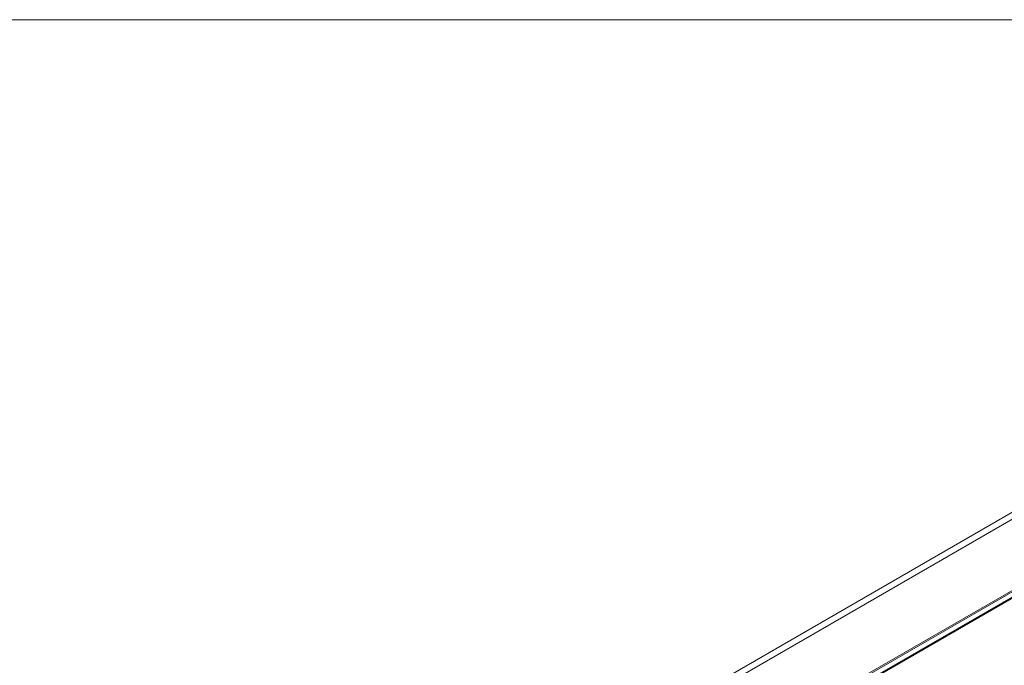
# Model space of a CAD drawing. Header units: millimetres. Extents: x 0 to 2100, y 0 to 1485.
# Tile 107 of 118: x 1477 to 1598, y 1371 to 1450. Entities that reach past the tile are written whole.
import ezdxf

# ---------------------------------------------------------------- set-up
doc = ezdxf.new("R2010")
doc.units = ezdxf.units.MM
doc.header["$LTSCALE"] = 5

msp = doc.modelspace()

# ---------------------------------------------------------------- linework, layer by layer
at = {"color": 7, "linetype": 'Continuous', "lineweight": 0}
msp.add_line((2065, 1450), (35, 1450), dxfattribs=at)
at = {"color": 7, "linetype": 'Continuous', "lineweight": 15}
for p, q in [((1624.643, 1404.768), (1311.808, 1224.172)), ((1626.735, 1405.13), (1312.217, 1223.563)), ((1643.098, 1405.864), (1527.428, 1339.089)), ((1643.387, 1405.846), (1527.717, 1339.071)), ((1529.123, 1339.242), (1643.411, 1405.219)), ((1529.338, 1339.244), (1643.139, 1404.94))]:
    msp.add_line(p, q, dxfattribs=at)

doc.saveas('drawing.dxf')
